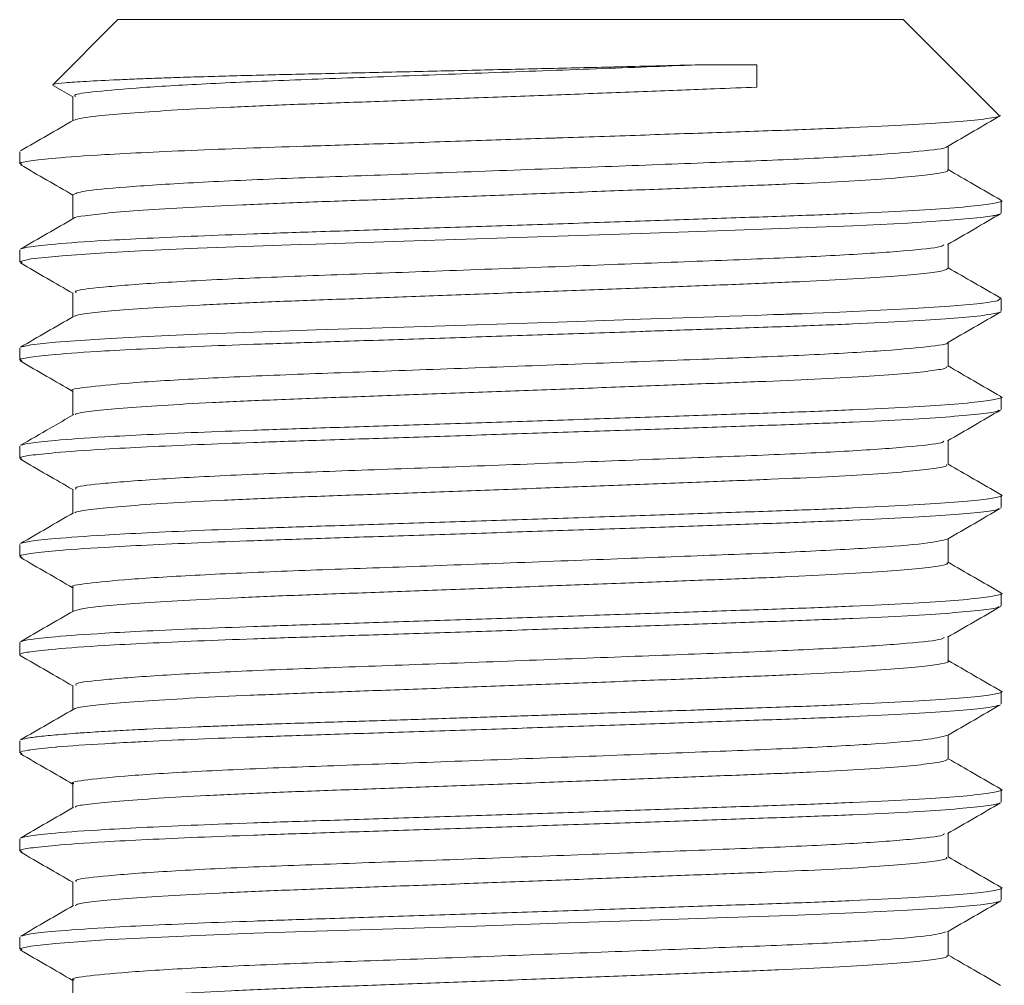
# Model space of a CAD drawing. Header units: millimetres. Extents: x 0 to 210, y 0 to 297.
# Tile 25 of 38: x 69 to 79, y 267 to 277. Entities that reach past the tile are written whole.
import ezdxf

# ---------------------------------------------------------------- set-up
doc = ezdxf.new("R2010")
doc.units = ezdxf.units.MM
doc.linetypes.add('HIDDEN', pattern=[1.905, 1.27, -0.635])
doc.layers.add('FORMAT', color=7, linetype='HIDDEN')

msp = doc.modelspace()

# ---------------------------------------------------------------- linework, layer by layer
at = {"layer": 'FORMAT', "linetype": 'Continuous', "lineweight": 15}
for p, q in [((69.592, 277.191), (68.93, 276.528)), ((75.842, 277.191), (69.592, 277.191)), ((77.592, 277.191), (75.842, 277.191)), ((78.57, 276.213), (77.592, 277.191)), ((75.553, 276.732), (76.1, 276.732)), ((76.1, 276.503), (76.1, 276.732)), ((68.928, 276.526), (68.934, 276.522)), ((68.933, 276.52), (69.133, 276.404)), ((69.133, 276.409), (69.133, 276.163)), ((78.051, 275.659), (78.051, 275.904)), ((68.592, 275.846), (68.592, 275.721)), ((69.133, 275.409), (69.133, 275.163)), ((78.592, 275.221), (78.592, 275.346)), ((68.592, 274.846), (68.592, 274.721)), ((78.051, 274.659), (78.051, 274.904)), ((69.133, 274.409), (69.133, 274.163)), ((78.592, 274.221), (78.592, 274.346)), ((68.592, 273.846), (68.592, 273.721)), ((78.051, 273.659), (78.051, 273.904)), ((69.133, 273.409), (69.133, 273.163)), ((78.592, 273.221), (78.592, 273.346)), ((68.592, 272.846), (68.592, 272.721)), ((78.051, 272.659), (78.051, 272.904)), ((69.133, 272.409), (69.133, 272.163)), ((78.592, 272.221), (78.592, 272.346)), ((68.592, 271.846), (68.592, 271.721)), ((78.051, 271.659), (78.051, 271.904)), ((69.133, 271.409), (69.133, 271.163)), ((78.592, 271.221), (78.592, 271.346)), ((68.592, 270.846), (68.592, 270.721)), ((78.051, 270.659), (78.051, 270.904)), ((69.133, 270.409), (69.133, 270.163)), ((78.592, 270.221), (78.592, 270.346)), ((68.592, 269.846), (68.592, 269.721)), ((78.051, 269.659), (78.051, 269.904)), ((69.133, 269.409), (69.133, 269.163)), ((78.592, 269.221), (78.592, 269.346)), ((68.592, 268.846), (68.592, 268.721)), ((78.051, 268.659), (78.051, 268.904)), ((69.133, 268.409), (69.133, 268.163)), ((78.592, 268.221), (78.592, 268.346)), ((68.592, 267.846), (68.592, 267.721)), ((78.051, 267.659), (78.051, 267.904)), ((69.133, 267.409), (69.133, 267.163))]:
    msp.add_line(p, q, dxfattribs=at)
at = {"layer": 'FORMAT', "linetype": 'Continuous', "lineweight": 0, "flags": 128}
for points in [[(68.617, 274.713), (68.598, 274.728), (68.705, 274.753), (68.957, 274.78), (69.024, 274.786), (69.458, 274.816), (69.821, 274.835), (69.891, 274.839), (70.408, 274.862), (70.978, 274.884), (71.448, 274.9), (71.612, 274.905), (72.399, 274.931), (73.244, 274.958), (74.074, 274.986), (74.915, 275.014), (75.695, 275.041), (76.437, 275.067), (77.079, 275.092), (77.638, 275.119), (78.069, 275.147), (78.383, 275.175), (78.504, 275.192), (78.505, 275.192), (78.506, 275.192), (78.508, 275.193), (78.509, 275.193), (78.511, 275.193), (78.515, 275.194), (78.516, 275.194), (78.521, 275.195), (78.527, 275.196), (78.527, 275.196), (78.53, 275.197), (78.538, 275.199), (78.549, 275.201), (78.549, 275.201), (78.554, 275.202), (78.557, 275.203), (78.565, 275.206), (78.579, 275.21), (78.586, 275.214), (78.586, 275.214)], [(68.601, 273.854), (68.705, 273.878), (68.957, 273.905), (69.458, 273.941), (69.891, 273.964), (70.408, 273.987), (70.978, 274.009), (71.612, 274.03), (72.399, 274.056), (73.243, 274.083), (73.244, 274.083), (74.074, 274.111), (74.837, 274.137), (74.915, 274.139), (75.669, 274.165), (75.695, 274.166), (76.084, 274.179), (76.209, 274.184), (76.271, 274.186), (76.332, 274.188), (76.332, 274.188), (76.372, 274.189), (76.392, 274.19), (76.392, 274.19), (76.412, 274.191), (76.412, 274.191), (76.422, 274.191), (76.432, 274.192), (76.437, 274.192), (76.452, 274.192), (76.452, 274.192), (76.452, 274.192), (76.452, 274.192), (76.452, 274.192), (76.452, 274.192), (76.452, 274.192), (76.452, 274.192), (76.452, 274.192), (76.452, 274.192), (76.452, 274.192), (76.452, 274.192), (76.452, 274.192), (76.452, 274.192), (76.452, 274.192), (76.452, 274.192), (76.452, 274.192), (76.452, 274.192), (76.452, 274.192), (76.452, 274.192), (76.452, 274.192), (76.452, 274.192), (76.452, 274.192), (76.452, 274.192), (76.452, 274.192), (76.452, 274.192), (76.452, 274.192), (76.452, 274.192), (76.452, 274.192), (76.452, 274.192), (76.452, 274.192), (76.452, 274.192), (76.453, 274.192), (76.453, 274.192), (76.453, 274.192), (76.454, 274.192), (76.455, 274.192), (76.456, 274.192), (76.458, 274.192), (76.461, 274.193), (76.465, 274.193), (76.469, 274.193), (76.478, 274.193), (76.49, 274.194), (76.503, 274.194), (76.528, 274.195), (76.565, 274.196), (76.602, 274.198), (76.675, 274.2), (76.779, 274.204), (76.881, 274.209), (77.079, 274.217), (77.638, 274.244), (78.069, 274.272), (78.383, 274.3), (78.554, 274.327), (78.586, 274.353), (78.584, 274.354)], [(68.616, 267.714), (68.598, 267.728), (68.705, 267.753), (68.957, 267.78), (69.458, 267.816), (69.891, 267.839), (70.408, 267.862), (70.978, 267.884), (71.612, 267.905), (72.399, 267.931), (73.244, 267.958), (74.074, 267.986), (74.915, 268.014), (75.695, 268.041), (76.437, 268.067), (77.079, 268.092), (77.638, 268.119), (78.069, 268.147), (78.383, 268.175), (78.539, 268.199), (78.539, 268.199), (78.539, 268.199), (78.539, 268.199), (78.539, 268.199), (78.539, 268.199), (78.539, 268.199), (78.539, 268.199), (78.539, 268.199), (78.539, 268.199), (78.539, 268.199), (78.539, 268.199), (78.539, 268.199), (78.539, 268.199), (78.539, 268.199), (78.539, 268.199), (78.539, 268.199), (78.539, 268.199), (78.539, 268.199), (78.539, 268.199), (78.539, 268.199), (78.539, 268.199), (78.539, 268.199), (78.539, 268.199), (78.539, 268.199), (78.539, 268.199), (78.539, 268.199), (78.539, 268.199), (78.539, 268.199), (78.539, 268.199), (78.539, 268.199), (78.539, 268.199), (78.539, 268.199), (78.539, 268.199), (78.539, 268.199), (78.539, 268.199), (78.539, 268.199), (78.539, 268.199), (78.539, 268.199), (78.539, 268.199), (78.539, 268.199), (78.539, 268.199), (78.539, 268.199), (78.539, 268.199), (78.539, 268.199), (78.539, 268.199), (78.539, 268.199), (78.539, 268.199), (78.539, 268.199), (78.539, 268.199), (78.539, 268.199), (78.539, 268.199), (78.539, 268.199), (78.539, 268.199), (78.539, 268.199), (78.539, 268.199), (78.539, 268.199), (78.539, 268.199), (78.539, 268.199), (78.539, 268.199), (78.539, 268.199), (78.539, 268.199), (78.539, 268.199), (78.539, 268.199), (78.54, 268.199), (78.54, 268.199), (78.54, 268.199), (78.54, 268.199), (78.541, 268.199), (78.541, 268.199), (78.542, 268.199), (78.542, 268.2), (78.542, 268.2), (78.543, 268.2), (78.544, 268.2), (78.546, 268.2), (78.546, 268.2), (78.546, 268.2), (78.549, 268.201), (78.554, 268.202), (78.553, 268.202), (78.554, 268.202), (78.554, 268.202), (78.56, 268.204), (78.565, 268.205), (78.565, 268.205), (78.566, 268.206), (78.575, 268.209), (78.583, 268.212), (78.583, 268.212)]]:
    msp.add_lwpolyline(points, dxfattribs=at)
at = {"layer": 'FORMAT', "linetype": 'Continuous', "lineweight": 15}
for points, knots in [([(75.553, 276.732), (75.449, 276.729), (75.131, 276.721), (74.679, 276.71), (74.215, 276.699), (73.745, 276.688), (73.269, 276.677), (72.791, 276.666), (72.303, 276.655), (71.821, 276.644), (71.364, 276.634), (70.927, 276.623), (70.522, 276.612), (70.179, 276.601), (69.964, 276.594), (69.772, 276.586), (69.523, 276.576), (69.309, 276.565), (69.147, 276.555), (69.019, 276.545), (68.944, 276.536), (68.934, 276.529), (68.931, 276.527)], [0, 0, 0, 0, 0.037832, 0.114621, 0.153656, 0.191488, 0.268277, 0.307312, 0.347632, 0.42964, 0.471423, 0.511909, 0.594202, 0.636103, 0.668257, 0.700546, 0.738376, 0.81511, 0.854086, 0.891916, 0.968646, 1, 1, 1, 1]), ([(69.142, 276.168), (69.052, 276.116), (68.871, 276.011), (68.69, 275.907), (68.6, 275.855)], [0, 0, 0, 0, 0.499968, 1, 1, 1, 1]), ([(78.043, 275.9), (78.134, 275.952), (78.314, 276.057), (78.495, 276.161), (78.585, 276.214)], [0, 0, 0, 0, 0.4999624, 1, 1, 1, 1]), ([(78.564, 276.205), (78.564, 276.204), (78.565, 276.199), (78.525, 276.194), (78.495, 276.191)], [0, 0, 0, 0, 0.233696, 1, 1, 1, 1]), ([(68.599, 275.713), (68.689, 275.661), (68.867, 275.558), (69.046, 275.455), (69.133, 275.404)], [0, 0, 0, 0, 0.507513, 1, 1, 1, 1]), ([(78.583, 275.355), (78.493, 275.407), (78.315, 275.51), (78.138, 275.613), (78.051, 275.663)], [0, 0, 0, 0, 0.508981, 1, 1, 1, 1]), ([(69.142, 275.168), (69.051, 275.116), (68.871, 275.011), (68.69, 274.907), (68.6, 274.855)], [0, 0, 0, 0, 0.499965, 1, 1, 1, 1]), ([(78.043, 274.9), (78.133, 274.952), (78.314, 275.057), (78.495, 275.161), (78.585, 275.213)], [0, 0, 0, 0, 0.499968, 1, 1, 1, 1]), ([(68.599, 274.713), (68.689, 274.661), (68.867, 274.558), (69.045, 274.455), (69.133, 274.404)], [0, 0, 0, 0, 0.507275, 1, 1, 1, 1]), ([(78.586, 274.354), (78.495, 274.406), (78.317, 274.509), (78.139, 274.612), (78.051, 274.663)], [0, 0, 0, 0, 0.506735, 1, 1, 1, 1]), ([(69.141, 274.167), (69.05, 274.115), (68.87, 274.011), (68.689, 273.906), (68.599, 273.854)], [0, 0, 0, 0, 0.499967, 1, 1, 1, 1]), ([(78.044, 273.9), (78.134, 273.953), (78.315, 274.057), (78.495, 274.161), (78.586, 274.214)], [0, 0, 0, 0, 0.499968, 1, 1, 1, 1]), ([(68.598, 273.714), (68.688, 273.662), (68.867, 273.558), (69.045, 273.455), (69.133, 273.404)], [0, 0, 0, 0, 0.506564, 1, 1, 1, 1]), ([(78.585, 273.354), (78.494, 273.407), (78.316, 273.509), (78.138, 273.612), (78.051, 273.663)], [0, 0, 0, 0, 0.507516, 1, 1, 1, 1]), ([(69.142, 273.168), (69.063, 273.122), (68.882, 273.018), (68.701, 272.913), (68.6, 272.855)], [0, 0, 0, 0, 0.440956, 1, 1, 1, 1]), ([(78.043, 272.9), (78.133, 272.952), (78.314, 273.057), (78.495, 273.161), (78.585, 273.214)], [0, 0, 0, 0, 0.499963, 1, 1, 1, 1]), ([(68.599, 272.713), (68.689, 272.661), (68.867, 272.558), (69.046, 272.455), (69.133, 272.404)], [0, 0, 0, 0, 0.50752, 1, 1, 1, 1]), ([(78.583, 272.355), (78.493, 272.407), (78.315, 272.51), (78.138, 272.613), (78.051, 272.663)], [0, 0, 0, 0, 0.508898, 1, 1, 1, 1]), ([(69.141, 272.168), (69.051, 272.116), (68.87, 272.011), (68.69, 271.907), (68.599, 271.854)], [0, 0, 0, 0, 0.499965, 1, 1, 1, 1]), ([(78.043, 271.9), (78.134, 271.952), (78.314, 272.057), (78.495, 272.161), (78.585, 272.213)], [0, 0, 0, 0, 0.499969, 1, 1, 1, 1]), ([(68.599, 271.713), (68.689, 271.661), (68.867, 271.558), (69.045, 271.455), (69.133, 271.404)], [0, 0, 0, 0, 0.507272, 1, 1, 1, 1]), ([(78.586, 271.354), (78.495, 271.406), (78.317, 271.509), (78.139, 271.612), (78.051, 271.663)], [0, 0, 0, 0, 0.50658, 1, 1, 1, 1]), ([(69.141, 271.167), (69.05, 271.115), (68.87, 271.011), (68.689, 270.906), (68.599, 270.854)], [0, 0, 0, 0, 0.499967, 1, 1, 1, 1]), ([(78.044, 270.9), (78.134, 270.953), (78.315, 271.057), (78.495, 271.162), (78.586, 271.214)], [0, 0, 0, 0, 0.499967, 1, 1, 1, 1]), ([(68.598, 270.714), (68.688, 270.662), (68.867, 270.558), (69.045, 270.455), (69.133, 270.404)], [0, 0, 0, 0, 0.50665, 1, 1, 1, 1]), ([(78.585, 270.354), (78.494, 270.407), (78.316, 270.509), (78.138, 270.612), (78.051, 270.663)], [0, 0, 0, 0, 0.507619, 1, 1, 1, 1]), ([(69.142, 270.168), (69.052, 270.116), (68.871, 270.012), (68.691, 269.907), (68.6, 269.855)], [0, 0, 0, 0, 0.499968, 1, 1, 1, 1]), ([(78.043, 269.9), (78.133, 269.952), (78.314, 270.057), (78.495, 270.161), (78.585, 270.213)], [0, 0, 0, 0, 0.499963, 1, 1, 1, 1]), ([(68.599, 269.713), (68.689, 269.661), (68.867, 269.558), (69.046, 269.455), (69.133, 269.404)], [0, 0, 0, 0, 0.507498, 1, 1, 1, 1]), ([(78.584, 269.355), (78.493, 269.407), (78.316, 269.51), (78.138, 269.613), (78.051, 269.663)], [0, 0, 0, 0, 0.508764, 1, 1, 1, 1]), ([(69.141, 269.168), (69.051, 269.115), (68.87, 269.011), (68.689, 268.907), (68.599, 268.854)], [0, 0, 0, 0, 0.499966, 1, 1, 1, 1]), ([(78.043, 268.9), (78.134, 268.952), (78.314, 269.057), (78.495, 269.161), (78.585, 269.213)], [0, 0, 0, 0, 0.499969, 1, 1, 1, 1]), ([(68.599, 268.713), (68.689, 268.661), (68.867, 268.558), (69.045, 268.455), (69.133, 268.404)], [0, 0, 0, 0, 0.507227, 1, 1, 1, 1]), ([(78.586, 268.354), (78.495, 268.406), (78.317, 268.509), (78.139, 268.612), (78.051, 268.663)], [0, 0, 0, 0, 0.5066505, 1, 1, 1, 1]), ([(69.141, 268.168), (69.051, 268.115), (68.87, 268.011), (68.689, 267.906), (68.599, 267.854)], [0, 0, 0, 0, 0.499966, 1, 1, 1, 1]), ([(78.044, 267.9), (78.134, 267.953), (78.315, 268.057), (78.496, 268.162), (78.586, 268.214)], [0, 0, 0, 0, 0.499966, 1, 1, 1, 1]), ([(68.598, 267.714), (68.689, 267.662), (68.867, 267.558), (69.045, 267.455), (69.133, 267.404)], [0, 0, 0, 0, 0.506752, 1, 1, 1, 1]), ([(78.585, 267.354), (78.494, 267.407), (78.316, 267.51), (78.138, 267.612), (78.051, 267.663)], [0, 0, 0, 0, 0.507742, 1, 1, 1, 1])]:
    msp.add_open_spline(points, degree=3, knots=knots, dxfattribs=at)
at = {"layer": 'FORMAT', "linetype": 'Continuous', "lineweight": 0}
for points, knots in [([(75.553, 276.732), (75.218, 276.719), (74.54, 276.693), (73.438, 276.652), (72.365, 276.612), (71.372, 276.577), (70.507, 276.54), (69.809, 276.499), (69.35, 276.459), (69.132, 276.43), (69.156, 276.413), (69.162, 276.409)], [0, 0, 0, 0, 0.12005, 0.242146, 0.362633, 0.478666, 0.597293, 0.716945, 0.836263, 0.951884, 1, 1, 1, 1]), ([(76.1, 276.503), (75.958, 276.498), (75.608, 276.484), (74.988, 276.46), (74.257, 276.432), (73.5, 276.404), (72.752, 276.376), (72.022, 276.35), (71.342, 276.326), (70.721, 276.299), (70.186, 276.271), (69.743, 276.243), (69.417, 276.215), (69.207, 276.19), (69.169, 276.175), (69.152, 276.168)], [0, 0, 0, 0, 0.053359, 0.132353, 0.213638, 0.292636, 0.373924, 0.45293, 0.534229, 0.613218, 0.694498, 0.773494, 0.854779, 0.933786, 1, 1, 1, 1]), ([(68.617, 275.713), (68.606, 275.718), (68.576, 275.732), (68.688, 275.753), (68.953, 275.782), (69.37, 275.812), (69.882, 275.839), (70.394, 275.862), (70.957, 275.884), (71.376, 275.898), (71.848, 275.913), (72.401, 275.931), (73.225, 275.958), (73.79, 275.977), (74.349, 275.995), (74.914, 276.014), (75.712, 276.042), (76.444, 276.066), (77.101, 276.092), (77.653, 276.119), (78.092, 276.147), (78.362, 276.171), (78.46, 276.185), (78.495, 276.191)], [0, 0, 0, 0, 0.033531, 0.089016, 0.146111, 0.216999, 0.263762, 0.311473, 0.358236, 0.402145, 0.405957, 0.46144, 0.518533, 0.572264, 0.574025, 0.63112, 0.686614, 0.743719, 0.799203, 0.856297, 0.911781, 0.968874, 1, 1, 1, 1]), ([(78.035, 275.9), (78.036, 275.899), (78.06, 275.885), (77.831, 275.855), (77.332, 275.812), (76.566, 275.771), (75.632, 275.735), (74.56, 275.694), (73.405, 275.65), (72.267, 275.608), (71.219, 275.572), (70.318, 275.53), (69.633, 275.486), (69.207, 275.445), (69.16, 275.42), (69.139, 275.409)], [0, 0, 0, 0, 0.0050734, 0.089397, 0.1750015, 0.2575154, 0.3372937, 0.4198496, 0.5039393, 0.5882724, 0.6695491, 0.7533463, 0.8389356, 0.9234096, 1, 1, 1, 1]), ([(78.041, 275.659), (78.044, 275.657), (78.063, 275.647), (77.974, 275.627), (77.768, 275.599), (77.435, 275.571), (76.992, 275.543), (76.456, 275.517), (75.833, 275.493), (75.153, 275.466), (74.422, 275.439), (73.674, 275.41), (72.917, 275.382), (72.186, 275.355), (71.488, 275.331), (70.856, 275.305), (70.297, 275.278), (69.837, 275.25), (69.475, 275.221), (69.248, 275.194), (69.14, 275.177), (69.145, 275.168), (69.145, 275.168)], [0, 0, 0, 0, 0.011199, 0.066743, 0.120719, 0.176259, 0.230247, 0.2858, 0.339781, 0.395328, 0.449304, 0.504844, 0.558831, 0.614383, 0.668366, 0.723915, 0.77789, 0.833431, 0.887416, 0.942968, 0.996952, 1, 1, 1, 1]), ([(68.603, 274.855), (68.628, 274.862), (68.681, 274.878), (68.957, 274.907), (69.369, 274.937), (69.882, 274.964), (70.394, 274.987), (70.973, 275.009), (71.639, 275.031), (72.401, 275.056), (73.234, 275.083), (74.084, 275.111), (74.913, 275.139), (75.712, 275.167), (76.444, 275.191), (77.101, 275.217), (77.653, 275.244), (78.093, 275.272), (78.406, 275.3), (78.569, 275.328), (78.622, 275.345), (78.581, 275.355), (78.579, 275.355)], [0, 0, 0, 0, 0.0502862, 0.1047044, 0.1722691, 0.2168397, 0.2623145, 0.3068851, 0.3523603, 0.4052429, 0.459659, 0.5125441, 0.5669623, 0.6198556, 0.6742833, 0.7271666, 0.7815835, 0.8344667, 0.8888829, 0.9417762, 0.9962039, 1, 1, 1, 1]), ([(78.007, 274.899), (78.002, 274.893), (77.985, 274.872), (77.632, 274.835), (76.996, 274.792), (76.129, 274.753), (75.108, 274.715), (73.981, 274.672), (72.832, 274.629), (71.748, 274.59), (70.776, 274.553), (69.966, 274.51), (69.411, 274.466), (69.138, 274.433), (69.161, 274.415), (69.168, 274.409)], [0, 0, 0, 0, 0.043696, 0.129029, 0.214292, 0.296653, 0.378985, 0.462714, 0.54658, 0.627874, 0.708317, 0.793352, 0.878845, 0.961916, 1, 1, 1, 1]), ([(78.05, 274.659), (78.039, 274.651), (78.016, 274.633), (77.824, 274.606), (77.519, 274.578), (77.102, 274.55), (76.582, 274.523), (75.982, 274.498), (75.308, 274.472), (74.592, 274.445), (73.841, 274.417), (73.089, 274.389), (72.345, 274.361), (71.643, 274.336), (70.991, 274.311), (70.417, 274.284), (69.93, 274.256), (69.548, 274.228), (69.287, 274.2), (69.156, 274.181), (69.154, 274.17), (69.153, 274.167)], [0, 0, 0, 0, 0.053315, 0.108808, 0.16274, 0.218235, 0.272176, 0.327681, 0.38161, 0.437102, 0.491032, 0.546525, 0.600466, 0.655972, 0.709899, 0.765391, 0.819319, 0.874809, 0.92875, 0.984255, 1, 1, 1, 1]), ([(68.616, 273.714), (68.606, 273.719), (68.577, 273.732), (68.688, 273.753), (68.953, 273.782), (69.37, 273.812), (69.882, 273.839), (70.394, 273.862), (70.973, 273.884), (71.639, 273.906), (72.401, 273.931), (73.234, 273.958), (74.084, 273.986), (74.676, 274.006), (75.217, 274.025), (75.744, 274.043), (76.444, 274.066), (77.102, 274.092), (77.65, 274.118), (78.102, 274.149), (78.37, 274.167), (78.59, 274.211), (78.54, 274.199), (78.582, 274.209), (78.581, 274.212), (78.581, 274.212)], [0, 0, 0, 0, 0.030765, 0.083798, 0.138369, 0.206124, 0.25082, 0.296423, 0.341119, 0.386722, 0.439754, 0.494323, 0.547357, 0.601928, 0.608961, 0.654991, 0.709572, 0.762604, 0.817174, 0.870206, 0.924776, 0.977818, 0.978556, 0.997118, 1, 1, 1, 1]), ([(78.04, 273.9), (78.04, 273.9), (78.065, 273.887), (77.85, 273.858), (77.375, 273.815), (76.623, 273.773), (75.689, 273.737), (74.612, 273.696), (73.453, 273.652), (72.315, 273.61), (71.269, 273.574), (70.369, 273.533), (69.662, 273.489), (69.257, 273.446), (69.089, 273.423), (69.135, 273.409), (69.136, 273.409)], [0, 0, 0, 0, 0.0023482, 0.0850397, 0.1691259, 0.2526606, 0.3332559, 0.4164805, 0.5013955, 0.5851594, 0.6658239, 0.7487762, 0.8336563, 0.9176297, 0.9984251, 1, 1, 1, 1]), ([(78.038, 273.659), (78.036, 273.652), (78.032, 273.637), (77.875, 273.612), (77.6, 273.584), (77.203, 273.556), (76.709, 273.529), (76.122, 273.503), (75.468, 273.479), (74.754, 273.451), (74.014, 273.423), (73.256, 273.395), (72.514, 273.368), (71.795, 273.342), (71.134, 273.317), (70.537, 273.29), (70.033, 273.262), (69.623, 273.234), (69.337, 273.206), (69.177, 273.184), (69.163, 273.172), (69.158, 273.168)], [0, 0, 0, 0, 0.041478, 0.095519, 0.151127, 0.205178, 0.260796, 0.314847, 0.370465, 0.424506, 0.480114, 0.534163, 0.58978, 0.643831, 0.699451, 0.753492, 0.8091, 0.863148, 0.918764, 0.972816, 1, 1, 1, 1]), ([(68.604, 272.855), (68.629, 272.863), (68.682, 272.879), (68.957, 272.907), (69.369, 272.937), (69.882, 272.964), (70.394, 272.987), (70.973, 273.009), (71.639, 273.031), (72.401, 273.056), (73.234, 273.083), (74.084, 273.111), (74.913, 273.139), (75.712, 273.167), (76.444, 273.191), (77.101, 273.217), (77.653, 273.244), (78.093, 273.272), (78.406, 273.3), (78.568, 273.328), (78.623, 273.345), (78.584, 273.354), (78.582, 273.354)], [0, 0, 0, 0, 0.04972, 0.104271, 0.172001, 0.21668, 0.262265, 0.306945, 0.352531, 0.405542, 0.460091, 0.513105, 0.567656, 0.620678, 0.675238, 0.72825, 0.7828, 0.835812, 0.890361, 0.943383, 0.997943, 1, 1, 1, 1]), ([(68.617, 272.713), (68.606, 272.718), (68.576, 272.732), (68.688, 272.753), (68.953, 272.782), (69.37, 272.812), (69.882, 272.839), (70.394, 272.862), (70.973, 272.884), (71.639, 272.906), (72.401, 272.931), (73.234, 272.958), (74.084, 272.986), (74.913, 273.014), (75.712, 273.042), (76.444, 273.066), (77.101, 273.092), (77.652, 273.119), (78.095, 273.147), (78.398, 273.175), (78.559, 273.198), (78.565, 273.21), (78.567, 273.213)], [0, 0, 0, 0, 0.032008, 0.084929, 0.139384, 0.206996, 0.251597, 0.297103, 0.341704, 0.387211, 0.44013, 0.494583, 0.547505, 0.60196, 0.65489, 0.709355, 0.762275, 0.816729, 0.869649, 0.924103, 0.977032, 1, 1, 1, 1]), ([(78.008, 272.899), (78.004, 272.893), (77.992, 272.874), (77.657, 272.838), (77.04, 272.794), (76.192, 272.755), (75.183, 272.718), (74.057, 272.675), (72.896, 272.631), (71.796, 272.592), (70.814, 272.555), (69.998, 272.512), (69.432, 272.468), (69.146, 272.434), (69.162, 272.415), (69.168, 272.408)], [0, 0, 0, 0, 0.040026, 0.124566, 0.209186, 0.291104, 0.372463, 0.456862, 0.541588, 0.623839, 0.704922, 0.78916, 0.873971, 0.956538, 1, 1, 1, 1]), ([(78.035, 272.659), (78.038, 272.654), (78.046, 272.642), (77.921, 272.618), (77.672, 272.59), (77.303, 272.562), (76.827, 272.535), (76.263, 272.509), (75.618, 272.484), (74.921, 272.457), (74.181, 272.429), (73.43, 272.401), (72.677, 272.374), (71.956, 272.347), (71.276, 272.323), (70.667, 272.296), (70.137, 272.269), (69.708, 272.24), (69.39, 272.212), (69.196, 272.188), (69.166, 272.174), (69.153, 272.168)], [0, 0, 0, 0, 0.028797, 0.084325, 0.138287, 0.193813, 0.247789, 0.30333, 0.357295, 0.412826, 0.466789, 0.522316, 0.576291, 0.631832, 0.685799, 0.741331, 0.795295, 0.850822, 0.904797, 0.960337, 1, 1, 1, 1]), ([(68.602, 271.854), (68.628, 271.862), (68.681, 271.878), (68.957, 271.907), (69.369, 271.937), (69.882, 271.964), (70.394, 271.987), (70.973, 272.009), (71.639, 272.031), (72.401, 272.056), (73.234, 272.083), (74.084, 272.111), (74.913, 272.139), (75.712, 272.167), (76.444, 272.191), (77.101, 272.217), (77.653, 272.244), (78.093, 272.272), (78.406, 272.3), (78.569, 272.328), (78.622, 272.345), (78.581, 272.354), (78.579, 272.355)], [0, 0, 0, 0, 0.050568, 0.104976, 0.172529, 0.217091, 0.262558, 0.30712, 0.352587, 0.40546, 0.459867, 0.512742, 0.567151, 0.620035, 0.674453, 0.727326, 0.781733, 0.834607, 0.889013, 0.941897, 0.996315, 1, 1, 1, 1]), ([(68.617, 271.713), (68.606, 271.718), (68.577, 271.732), (68.688, 271.753), (68.953, 271.782), (69.37, 271.812), (69.882, 271.839), (70.394, 271.862), (70.973, 271.884), (71.639, 271.906), (72.401, 271.931), (73.234, 271.958), (74.084, 271.986), (74.913, 272.014), (75.712, 272.042), (76.444, 272.066), (77.101, 272.092), (77.652, 272.119), (78.095, 272.147), (78.398, 272.175), (78.559, 272.198), (78.565, 272.21), (78.567, 272.213)], [0, 0, 0, 0, 0.031781, 0.084714, 0.139183, 0.206811, 0.251423, 0.29694, 0.341552, 0.387069, 0.440001, 0.494468, 0.547402, 0.601871, 0.654813, 0.709292, 0.762224, 0.816692, 0.869624, 0.924091, 0.977033, 1, 1, 1, 1]), ([(78.039, 271.9), (77.993, 271.887), (77.897, 271.86), (77.386, 271.816), (76.642, 271.774), (75.7, 271.737), (74.616, 271.696), (73.454, 271.652), (72.322, 271.61), (71.285, 271.574), (70.391, 271.534), (69.679, 271.491), (69.264, 271.448), (69.09, 271.423), (69.137, 271.409), (69.139, 271.409)], [0, 0, 0, 0, 0.0810309, 0.1666478, 0.2509277, 0.3321979, 0.416077, 0.5016831, 0.5846346, 0.6645155, 0.7465948, 0.8306332, 0.9153623, 0.9968707, 1, 1, 1, 1]), ([(78.037, 271.659), (78.041, 271.656), (78.058, 271.646), (77.959, 271.625), (77.741, 271.597), (77.394, 271.568), (76.945, 271.541), (76.395, 271.514), (75.772, 271.49), (75.08, 271.464), (74.352, 271.436), (73.596, 271.408), (72.847, 271.38), (72.112, 271.353), (71.426, 271.329), (70.795, 271.302), (70.25, 271.275), (69.794, 271.247), (69.452, 271.219), (69.218, 271.192), (69.168, 271.176), (69.143, 271.167)], [0, 0, 0, 0, 0.017193, 0.071112, 0.126594, 0.180519, 0.236007, 0.289937, 0.345432, 0.399351, 0.454833, 0.508756, 0.564243, 0.618173, 0.673669, 0.727588, 0.78307, 0.836991, 0.892476, 0.946407, 1, 1, 1, 1]), ([(68.601, 270.854), (68.627, 270.862), (68.68, 270.878), (68.957, 270.907), (69.369, 270.937), (69.882, 270.964), (70.394, 270.987), (70.973, 271.009), (71.639, 271.031), (72.401, 271.056), (73.234, 271.083), (74.084, 271.111), (74.913, 271.139), (75.712, 271.167), (76.444, 271.191), (77.101, 271.217), (77.653, 271.244), (78.093, 271.272), (78.406, 271.3), (78.568, 271.328), (78.623, 271.345), (78.585, 271.354), (78.585, 271.354)], [0, 0, 0, 0, 0.051403, 0.105922, 0.173613, 0.218266, 0.263825, 0.308479, 0.354039, 0.40702, 0.461537, 0.514521, 0.56904, 0.622032, 0.676561, 0.729542, 0.784061, 0.837042, 0.891559, 0.944551, 0.99908, 1, 1, 1, 1]), ([(68.601, 270.714), (68.597, 270.717), (68.589, 270.722), (68.599, 270.731), (68.628, 270.74), (68.725, 270.757), (68.955, 270.782), (69.369, 270.812), (69.882, 270.839), (70.394, 270.862), (70.973, 270.884), (71.639, 270.906), (72.401, 270.931), (73.234, 270.958), (74.084, 270.986), (74.913, 271.014), (75.712, 271.042), (76.444, 271.066), (77.101, 271.092), (77.652, 271.119), (78.095, 271.147), (78.398, 271.175), (78.56, 271.198), (78.566, 271.21), (78.568, 271.214)], [0, 0, 0, 0, 0.018983, 0.0308, 0.05702, 0.083792, 0.138274, 0.205917, 0.25054, 0.296068, 0.340691, 0.386219, 0.439163, 0.493643, 0.546589, 0.601071, 0.654026, 0.708517, 0.761462, 0.815943, 0.868888, 0.923367, 0.976322, 1, 1, 1, 1]), ([(78.009, 270.9), (78.005, 270.894), (77.994, 270.874), (77.664, 270.838), (77.058, 270.795), (76.22, 270.756), (75.213, 270.719), (74.08, 270.676), (72.909, 270.632), (71.799, 270.592), (70.815, 270.555), (70.003, 270.512), (69.439, 270.469), (69.15, 270.435), (69.162, 270.416), (69.167, 270.409)], [0, 0, 0, 0, 0.040402, 0.124063, 0.207846, 0.289046, 0.370921, 0.455921, 0.541312, 0.62422, 0.705929, 0.789305, 0.873259, 0.955054, 1, 1, 1, 1]), ([(78.047, 270.659), (78.048, 270.658), (78.069, 270.649), (77.991, 270.631), (77.802, 270.603), (77.483, 270.575), (77.054, 270.547), (76.529, 270.52), (75.916, 270.496), (75.243, 270.47), (74.517, 270.442), (73.771, 270.414), (73.013, 270.386), (72.278, 270.359), (71.574, 270.334), (70.933, 270.309), (70.363, 270.281), (69.89, 270.253), (69.515, 270.225), (69.271, 270.198), (69.15, 270.179), (69.151, 270.17), (69.151, 270.168)], [0, 0, 0, 0, 0.003576, 0.05921, 0.113273, 0.168902, 0.222975, 0.278617, 0.332685, 0.388322, 0.442384, 0.498014, 0.552086, 0.607727, 0.661797, 0.717436, 0.771498, 0.827127, 0.881198, 0.936838, 0.990909, 1, 1, 1, 1]), ([(68.605, 269.855), (68.629, 269.863), (68.662, 269.873), (68.795, 269.89), (68.946, 269.905), (69.114, 269.918), (69.284, 269.93), (69.413, 269.938), (69.617, 269.95), (69.757, 269.957), (69.863, 269.962), (70.043, 269.971), (70.247, 269.98), (70.481, 269.99), (70.612, 269.995), (70.777, 270.002), (70.999, 270.01), (71.253, 270.019), (71.467, 270.025), (71.719, 270.034), (71.884, 270.039), (72.147, 270.047), (72.384, 270.055), (72.699, 270.065), (72.982, 270.075), (73.17, 270.081), (73.338, 270.087), (73.525, 270.093), (73.8, 270.102), (73.985, 270.108), (74.132, 270.113), (74.275, 270.118), (74.534, 270.126), (74.747, 270.134), (74.881, 270.138), (74.903, 270.139), (74.955, 270.141), (75, 270.142), (75.174, 270.148), (75.307, 270.153), (75.477, 270.158), (75.522, 270.16), (75.596, 270.163), (75.641, 270.164), (75.722, 270.167), (75.83, 270.171), (75.95, 270.175), (76.164, 270.182), (76.549, 270.195), (77.101, 270.217), (77.653, 270.244), (78.093, 270.272), (78.406, 270.3), (78.568, 270.328), (78.623, 270.345), (78.583, 270.354), (78.582, 270.354)], [0, 0, 0, 0, 0.049421, 0.067826, 0.103993, 0.139247, 0.143186, 0.171793, 0.185985, 0.210689, 0.214304, 0.216483, 0.262049, 0.26796, 0.274114, 0.293932, 0.306741, 0.324606, 0.349968, 0.352338, 0.377201, 0.383674, 0.405377, 0.424326, 0.445271, 0.459961, 0.460475, 0.477559, 0.495838, 0.513007, 0.513092, 0.524054, 0.54058, 0.563158, 0.565709, 0.567213, 0.567594, 0.575908, 0.576297, 0.602261, 0.602864, 0.611233, 0.611676, 0.618326, 0.620647, 0.628539, 0.64137, 0.646565, 0.67524, 0.728229, 0.782755, 0.835745, 0.89027, 0.94327, 0.997807, 1, 1, 1, 1]), ([(68.617, 269.713), (68.606, 269.718), (68.578, 269.731), (68.642, 269.743), (68.753, 269.761), (68.856, 269.772), (69.099, 269.793), (69.352, 269.81), (69.696, 269.829), (70.007, 269.845), (70.394, 269.862), (70.973, 269.884), (71.639, 269.906), (72.401, 269.931), (73.234, 269.958), (74.084, 269.986), (74.913, 270.014), (75.712, 270.042), (76.444, 270.066), (77.101, 270.092), (77.653, 270.119), (78.093, 270.147), (78.397, 270.175), (78.516, 270.193), (78.555, 270.203), (78.569, 270.207), (78.584, 270.21), (78.584, 270.213), (78.584, 270.213)], [0, 0, 0, 0, 0.032001, 0.076626, 0.084945, 0.139401, 0.142995, 0.20703, 0.239954, 0.251652, 0.297158, 0.341759, 0.387265, 0.440184, 0.494637, 0.547558, 0.602013, 0.654942, 0.709407, 0.762326, 0.81678, 0.869699, 0.924152, 0.973994, 0.977092, 0.98216, 0.998631, 1, 1, 1, 1]), ([(78.037, 269.9), (77.992, 269.887), (77.898, 269.86), (77.391, 269.817), (76.659, 269.775), (75.739, 269.739), (74.681, 269.698), (73.529, 269.655), (72.385, 269.612), (71.323, 269.576), (70.407, 269.535), (69.684, 269.491), (69.266, 269.448), (69.094, 269.423), (69.139, 269.41), (69.142, 269.409)], [0, 0, 0, 0, 0.080393, 0.166001, 0.248813, 0.328633, 0.410868, 0.494925, 0.579529, 0.660935, 0.744383, 0.82992, 0.914649, 0.994713, 1, 1, 1, 1]), ([(78.043, 269.659), (78.038, 269.652), (78.025, 269.636), (77.854, 269.609), (77.564, 269.581), (77.161, 269.553), (76.653, 269.526), (76.063, 269.501), (75.397, 269.476), (74.686, 269.449), (73.937, 269.42), (73.186, 269.392), (72.438, 269.365), (71.731, 269.339), (71.07, 269.315), (70.486, 269.288), (69.986, 269.259), (69.591, 269.231), (69.314, 269.204), (69.167, 269.183), (69.159, 269.171), (69.156, 269.168)], [0, 0, 0, 0, 0.0463772, 0.1018999, 0.1558599, 0.2113841, 0.2653542, 0.3208902, 0.3748477, 0.43037, 0.4843277, 0.5398493, 0.5938196, 0.6493556, 0.7033139, 0.7588373, 0.8127946, 0.8683158, 0.9222859, 0.9778216, 1, 1, 1, 1]), ([(68.602, 268.854), (68.627, 268.862), (68.68, 268.878), (68.957, 268.907), (69.369, 268.937), (69.882, 268.964), (70.394, 268.987), (70.973, 269.009), (71.639, 269.031), (72.401, 269.056), (73.234, 269.083), (74.084, 269.111), (74.913, 269.139), (75.712, 269.167), (76.444, 269.191), (77.101, 269.217), (77.653, 269.244), (78.093, 269.272), (78.406, 269.3), (78.569, 269.328), (78.623, 269.345), (78.582, 269.354), (78.579, 269.355)], [0, 0, 0, 0, 0.050851, 0.105252, 0.172797, 0.217354, 0.262815, 0.307372, 0.352833, 0.4057, 0.4601, 0.512969, 0.56737, 0.620248, 0.674659, 0.727526, 0.781927, 0.834794, 0.889194, 0.942071, 0.996482, 1, 1, 1, 1]), ([(68.617, 268.713), (68.606, 268.718), (68.577, 268.732), (68.688, 268.753), (68.953, 268.782), (69.37, 268.812), (69.882, 268.839), (70.394, 268.862), (70.973, 268.884), (71.639, 268.906), (72.401, 268.931), (73.234, 268.958), (74.084, 268.986), (74.913, 269.014), (75.712, 269.042), (76.444, 269.066), (77.101, 269.092), (77.653, 269.119), (78.094, 269.147), (78.401, 269.175), (78.551, 269.197), (78.573, 269.21), (78.58, 269.213)], [0, 0, 0, 0, 0.031727, 0.084663, 0.139134, 0.206764, 0.251378, 0.296897, 0.341511, 0.38703, 0.439964, 0.494433, 0.547369, 0.60184, 0.654785, 0.709265, 0.7622, 0.81667, 0.869604, 0.924073, 0.977018, 1, 1, 1, 1]), ([(78.009, 268.9), (78.008, 268.894), (78.005, 268.876), (77.691, 268.841), (77.093, 268.797), (76.258, 268.758), (75.26, 268.721), (74.14, 268.678), (72.977, 268.634), (71.871, 268.594), (70.878, 268.558), (70.049, 268.515), (69.463, 268.471), (69.155, 268.436), (69.163, 268.416), (69.166, 268.409)], [0, 0, 0, 0, 0.034226, 0.118666, 0.203389, 0.285597, 0.366738, 0.451019, 0.535832, 0.618358, 0.699274, 0.783377, 0.868257, 0.951084, 1, 1, 1, 1]), ([(78.035, 268.659), (78.037, 268.654), (78.04, 268.64), (77.901, 268.616), (77.642, 268.588), (77.26, 268.559), (76.778, 268.532), (76.201, 268.506), (75.555, 268.482), (74.847, 268.455), (74.11, 268.427), (73.352, 268.398), (72.607, 268.371), (71.884, 268.345), (71.215, 268.321), (70.608, 268.294), (70.092, 268.266), (69.669, 268.238), (69.367, 268.21), (69.187, 268.186), (69.165, 268.173), (69.156, 268.167)], [0, 0, 0, 0, 0.035023, 0.088945, 0.144431, 0.198362, 0.253857, 0.307789, 0.363285, 0.417207, 0.472693, 0.526623, 0.582116, 0.636049, 0.691547, 0.745469, 0.800955, 0.854883, 0.910374, 0.964308, 1, 1, 1, 1]), ([(68.601, 267.854), (68.627, 267.862), (68.68, 267.878), (68.957, 267.907), (69.369, 267.937), (69.882, 267.964), (70.394, 267.987), (70.973, 268.009), (71.639, 268.031), (72.401, 268.056), (73.234, 268.083), (74.084, 268.111), (74.913, 268.139), (75.712, 268.167), (76.444, 268.191), (77.101, 268.217), (77.653, 268.244), (78.093, 268.272), (78.406, 268.3), (78.568, 268.328), (78.623, 268.345), (78.585, 268.354), (78.584, 268.354)], [0, 0, 0, 0, 0.051308, 0.105828, 0.173518, 0.218172, 0.263731, 0.308385, 0.353945, 0.406926, 0.461444, 0.514427, 0.568947, 0.621939, 0.676468, 0.72945, 0.783968, 0.83695, 0.891467, 0.944459, 0.998989, 1, 1, 1, 1]), ([(78.032, 267.9), (77.994, 267.888), (77.914, 267.862), (77.434, 267.82), (76.715, 267.777), (75.795, 267.741), (74.732, 267.7), (73.577, 267.657), (72.433, 267.614), (71.375, 267.577), (70.457, 267.537), (69.725, 267.494), (69.286, 267.451), (69.099, 267.425), (69.144, 267.411), (69.148, 267.409)], [0, 0, 0, 0, 0.0756979, 0.1605828, 0.2443744, 0.3250415, 0.4079038, 0.4927488, 0.576745, 0.6575576, 0.7401246, 0.8249083, 0.9090891, 0.9901086, 1, 1, 1, 1]), ([(78.036, 267.659), (78.04, 267.655), (78.053, 267.644), (77.944, 267.622), (77.711, 267.594), (77.357, 267.566), (76.893, 267.538), (76.34, 267.512), (75.704, 267.488), (75.013, 267.461), (74.276, 267.433), (73.526, 267.405), (72.771, 267.377), (72.046, 267.35), (71.359, 267.326), (70.741, 267.3), (70.199, 267.272), (69.757, 267.244), (69.424, 267.216), (69.21, 267.19), (69.169, 267.175), (69.151, 267.168)], [0, 0, 0, 0, 0.021359, 0.076991, 0.131054, 0.186684, 0.240759, 0.296403, 0.35047, 0.406105, 0.460168, 0.515798, 0.569873, 0.625517, 0.679585, 0.735222, 0.789285, 0.844916, 0.89899, 0.954632, 1, 1, 1, 1])]:
    msp.add_open_spline(points, degree=3, knots=knots, dxfattribs=at)

doc.saveas('drawing.dxf')
